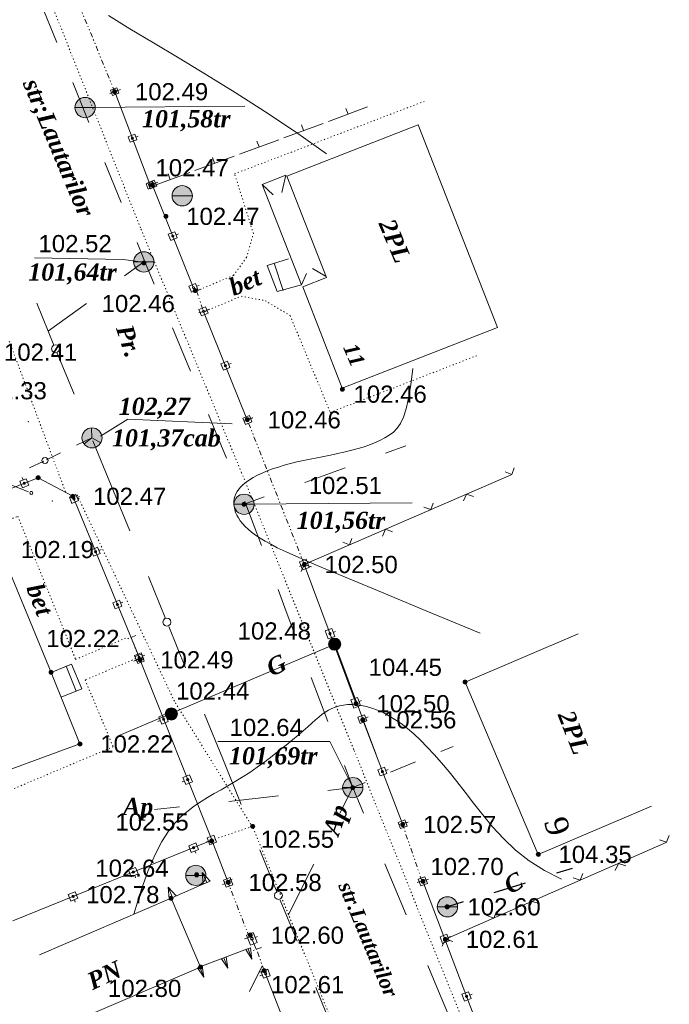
# Model space of a CAD drawing. Header units: millimetres. Extents: x 9396 to 25236, y 15106 to 31102.
# Tile 146 of 256: x 11893 to 11958, y 15915 to 16012. Entities that reach past the tile are written whole.
import ezdxf
from ezdxf.enums import TextEntityAlignment as Align

# ---------------------------------------------------------------- set-up
doc = ezdxf.new("R2010")
doc.units = ezdxf.units.MM
for name, pattern in [('DIVIDE', [1.25, 0.5, -0.25, 0, -0.25, 0, -0.25]), ('DOT', [0.25, 0, -0.25]), ('HIDDEN', [0.375, 0.25, -0.125])]:
    doc.linetypes.add(name, pattern=pattern)
for name, color, linetype, lineweight, true_color in [('1001010', 7, 'Continuous', 9, 0x000000), ('10010110', 7, 'Continuous', 20, 0xa25100), ('10010230', 7, 'Continuous', 20, 0x000000), ('1060000', 7, 'Continuous', 9, 0x000000), ('1070000', 7, 'DOT', 9, 0x000000), ('21100200', 7, 'HIDDEN', 0, 0x800080), ('3000105', 7, 'DIVIDE', 9, 0x000000), ('3000130', 7, 'Continuous', 9, 0x000000), ('3000220', 7, 'Continuous', 9, 0x000000), ('3000260', 7, 'Continuous', 9, 0x000000), ('5010210', 7, 'Continuous', 20, 0x008000), ('5010320', 7, 'Continuous', 20, 0x800000), ('5010420', 7, 'Continuous', 9, 0x000000), ('8010110', 7, 'Continuous', 20, 0x0080ff), ('8010200', 7, 'Continuous', 9, 0x000000), ('9010110', 7, 'Continuous', 9, 0x000000), ('9010120', 7, 'Continuous', 20, 0x000000), ('9010200', 7, 'Continuous', 9, 0x000000)]:
    doc.layers.add(name, color=color, linetype=linetype, lineweight=lineweight, true_color=true_color)
doc.styles.add('1', font='timesbi.ttf', dxfattribs={"height": 0.00127})
doc.styles.add('10', font='timesbi.ttf', dxfattribs={"height": 0.001481})
doc.styles.add('11', font='times.ttf', dxfattribs={"height": 0.001693})
doc.styles.add('12', font='timesbi.ttf', dxfattribs={"height": 0.001693})
doc.styles.add('13', font='timesbi.ttf', dxfattribs={"height": 0.001693})
doc.styles.add('2', font='timesbi.ttf', dxfattribs={"height": 0.001693})
doc.styles.add('3', font='timesbi.ttf', dxfattribs={"height": 0.001693})
doc.styles.add('9', font='timesbi.ttf', dxfattribs={"height": 0.001693})
doc.styles.add('F2', font='arial.ttf', dxfattribs={"height": 0.001693})

# ---------------------------------------------------------------- blocks, each defined once
blk = doc.blocks.new('SYMBOL5010420')
at = {"true_color": 0xffffff}
h = blk.add_hatch(color=7, dxfattribs=at)
edge = h.paths.add_edge_path()
edge.add_arc((0, 0), 0.5, 0, 360)
at = {"color": 18, "linetype": 'Continuous', "lineweight": 9, "true_color": 0x000000, "flags": 128}
blk.add_lwpolyline([(-0.5, 0), (0.5, 0)], dxfattribs=at)
at = {"color": 18, "linetype": 'Continuous', "lineweight": 9, "true_color": 0x000000}
blk.add_circle((0, 0), 0.5, dxfattribs=at)
blk = doc.blocks.new('SYMBOL21100200')
at = {"true_color": 0x800080}
h = blk.add_hatch(color=216, dxfattribs=at)
edge = h.paths.add_edge_path()
edge.add_arc((0, 0), 0.1, 0, 360)
at = {"color": 216, "linetype": 'Continuous', "lineweight": 0, "true_color": 0x800080}
blk.add_circle((0, 0), 0.1, dxfattribs=at)
blk = doc.blocks.new('SYMBOL8010200')
at = {"true_color": 0x000000}
h = blk.add_hatch(color=18, dxfattribs=at)
edge = h.paths.add_edge_path()
edge.add_arc((0, 0), 0.3, 0, 360)
at = {"color": 18, "linetype": 'Continuous', "lineweight": 0, "true_color": 0x000000}
blk.add_circle((0, 0), 0.3, dxfattribs=at)
blk = doc.blocks.new('SYMBOL9010200')
at = {"true_color": 0xffffff}
h = blk.add_hatch(color=7, dxfattribs=at)
edge = h.paths.add_edge_path()
edge.add_arc((0.01, 0), 0.495, 0, 360)
at = {"color": 18, "linetype": 'Continuous', "lineweight": 0, "true_color": 0x000000, "flags": 128}
for points in [[(0.0025, 0.007), (-0.007, 0.495)], [(0.0025, 0.0025), (-0.3845, -0.3005)], [(0.005, 0), (0.44, -0.238)]]:
    blk.add_lwpolyline(points, dxfattribs=at)
at = {"color": 18, "linetype": 'Continuous', "lineweight": 0, "true_color": 0x000000}
blk.add_circle((0.01, 0), 0.495, dxfattribs=at)

msp = doc.modelspace()

# ---------------------------------------------------------------- linework, layer by layer
at = {"layer": '1001010', "color": 253}
for p, q in [((11940.578, 15981.637, 166.986), (11932.768, 16001.639, 166.986)), ((11955.783, 15934.406, 205.566), (11944.608, 15929.66, 205.566)), ((11898.29, 15912.968, 203.43), (11911.276, 15918.545, 203.43))]:
    msp.add_line(p, q, dxfattribs=at)
for points in [[(11932.768, 16001.639, 166.986), (11919.801, 15996.575, 166.986), (11923.706, 15986.575, 166.986), (11921.355, 15985.657, 166.986), (11925.26, 15975.656, 166.986), (11940.578, 15981.637, 166.986)], [(11891.518, 15959.728, 177.279), (11896.519, 15947.619, 177.279), (11899.373, 15940.557, 177.279), (11880.523, 15933.668, 177.279), (11872.62, 15952.477, 204.657)], [(11944.608, 15929.66, 205.566), (11937.388, 15946.661, 89.379), (11948.563, 15951.407, 89.379)], [(11911.276, 15918.545, 203.43), (11908.361, 15925.332, 203.43), (11895.376, 15919.754, 203.43)]]:
    msp.add_polyline3d(points, dxfattribs=at)
at = {"layer": '10010110'}
for points in [[(11923.7, 15998.758, 171.178), (11920.64, 16000.923, 171.402), (11917.626, 16002.944, 171.868), (11914.688, 16004.826, 172.421), (11911.857, 16006.576, 172.904), (11909.161, 16008.202, 173.159), (11906.631, 16009.71, 173.031), (11904.298, 16011.107, 172.363), (11902.19, 16012.4, 170.999)], [(11932.235, 15977.59, 166.872), (11932.035, 15975.966, 170.08), (11931.815, 15974.654, 172.253), (11931.572, 15973.612, 173.562), (11931.303, 15972.799, 174.181), (11931.005, 15972.174, 174.281), (11930.675, 15971.696, 174.034), (11930.308, 15971.324, 173.611), (11929.902, 15971.017, 173.186), (11929.455, 15970.741, 172.903), (11928.968, 15970.487, 172.806), (11928.446, 15970.254, 172.911), (11927.893, 15970.039, 173.236), (11927.311, 15969.842, 173.797), (11926.705, 15969.661, 174.612), (11926.079, 15969.494, 175.697), (11925.435, 15969.339, 177.068), (11924.778, 15969.194, 178.73), (11924.112, 15969.057, 180.632), (11923.441, 15968.925, 182.707), (11922.77, 15968.794, 184.892), (11922.101, 15968.661, 187.121), (11921.44, 15968.524, 189.33), (11920.791, 15968.379, 191.454), (11920.157, 15968.223, 193.427), (11919.544, 15968.054, 195.197), (11918.954, 15967.873, 196.759), (11918.39, 15967.681, 198.122), (11917.858, 15967.48, 199.293), (11917.359, 15967.271, 200.28), (11916.898, 15967.055, 201.09), (11916.478, 15966.835, 201.732), (11916.103, 15966.612, 202.212), (11915.774, 15966.388, 202.54), (11915.491, 15966.16, 202.724), (11915.251, 15965.931, 202.774), (11915.052, 15965.698, 202.701), (11914.89, 15965.461, 202.515), (11914.765, 15965.22, 202.224), (11914.672, 15964.975, 201.84), (11914.609, 15964.724, 201.372), (11914.575, 15964.467, 200.832), (11914.57, 15964.205, 200.241), (11914.595, 15963.939, 199.623), (11914.65, 15963.669, 199), (11914.737, 15963.396, 198.397), (11914.855, 15963.121, 197.837), (11915.007, 15962.844, 197.343), (11915.193, 15962.567, 196.939), (11915.413, 15962.29, 196.644), (11915.672, 15962.011, 196.474), (11915.972, 15961.73, 196.437), (11916.316, 15961.445, 196.544), (11916.709, 15961.156, 196.806), (11917.153, 15960.861, 197.233), (11917.652, 15960.559, 197.837), (11918.208, 15960.248, 198.626), (11918.853, 15959.917, 199.584), (11919.724, 15959.507, 200.578), (11920.985, 15958.948, 201.448), (11922.8, 15958.17, 202.031), (11925.334, 15957.103, 202.168), (11928.751, 15955.677, 201.698), (11933.216, 15953.823, 200.459), (11938.893, 15951.471, 198.291)], [(11946.916, 15927.23, 188.171), (11945.224, 15928.07, 189.939), (11943.718, 15929.033, 190.122), (11942.377, 15930.091, 189.062), (11941.18, 15931.215, 187.098), (11940.103, 15932.378, 184.57), (11939.126, 15933.55, 181.817), (11938.227, 15934.703, 179.18), (11937.385, 15935.808, 177), (11936.58, 15936.843, 175.544), (11935.808, 15937.803, 174.802), (11935.064, 15938.69, 174.689), (11934.348, 15939.505, 175.124), (11933.655, 15940.251, 176.024), (11932.984, 15940.928, 177.305), (11932.331, 15941.538, 178.885), (11931.695, 15942.082, 180.68), (11931.072, 15942.563, 182.607), (11930.464, 15942.982, 184.575), (11929.871, 15943.342, 186.488), (11929.294, 15943.647, 188.256), (11928.735, 15943.898, 189.784), (11928.194, 15944.099, 190.979), (11927.672, 15944.251, 191.748), (11927.171, 15944.358, 191.998), (11926.691, 15944.423, 191.66), (11926.231, 15944.447, 190.759), (11925.793, 15944.433, 189.348), (11925.375, 15944.383, 187.476), (11924.977, 15944.3, 185.194), (11924.598, 15944.186, 182.553), (11924.239, 15944.043, 179.602), (11923.899, 15943.874, 176.393), (11923.576, 15943.681, 172.965), (11923.26, 15943.46, 169.315), (11922.941, 15943.21, 165.427), (11922.608, 15942.928, 161.286), (11922.249, 15942.612, 156.878), (11921.854, 15942.258, 152.187), (11921.412, 15941.864, 147.198), (11920.911, 15941.428, 141.897), (11920.345, 15940.948, 136.296), (11919.721, 15940.434, 130.518), (11919.05, 15939.898, 124.712), (11918.344, 15939.351, 119.028), (11917.613, 15938.803, 113.616), (11916.87, 15938.267, 108.625), (11916.126, 15937.753, 104.207), (11915.392, 15937.274, 100.509), (11914.676, 15936.835, 97.655), (11913.98, 15936.43, 95.654), (11913.299, 15936.044, 94.489), (11912.632, 15935.664, 94.143), (11911.975, 15935.279, 94.598), (11911.327, 15934.875, 95.836), (11910.683, 15934.439, 97.84), (11910.043, 15933.959, 100.593), (11909.402, 15933.415, 104.155), (11908.759, 15932.763, 108.905), (11908.111, 15931.953, 115.298), (11907.455, 15930.934, 123.792), (11906.788, 15929.656, 134.841), (11906.109, 15928.068, 148.903), (11905.414, 15926.119, 166.433), (11904.702, 15923.76, 187.889)]]:
    msp.add_polyline3d(points, dxfattribs=at)
at = {"layer": '10010230', "color": 253}
for p, q in [((11911.881, 15926.887, 152.644), (11911.441, 15927.887, 152.644)), ((11908.521, 15925.407, 152.644), (11908.081, 15926.417, 152.644)), ((11911.881, 15926.882, 152.644), (11908.437, 15925.371, 152.644)), ((11911.209, 15918.568, 153.884), (11915.912, 15920.332, 151.403)), ((11915.961, 15920.347, 152.644), (11916.351, 15919.317, 152.644)), ((11913.581, 15919.457, 152.644), (11913.961, 15918.427, 152.644)), ((11911.211, 15918.567, 152.644), (11911.591, 15917.537, 152.644))]:
    msp.add_line(p, q, dxfattribs=at)
for points in [[(11912.221, 15927.027, 152.644), (11911.441, 15927.887, 152.644), (11911.541, 15926.737, 152.644)], [(11908.861, 15925.557, 152.644), (11908.081, 15926.417, 152.644), (11908.191, 15925.257, 152.644)], [(11915.731, 15920.267, 152.644), (11916.351, 15919.317, 152.644), (11916.201, 15920.437, 152.644)], [(11913.341, 15919.367, 152.644), (11913.961, 15918.427, 152.644), (11913.811, 15919.547, 152.644)], [(11910.971, 15918.477, 152.644), (11911.591, 15917.537, 152.644), (11911.441, 15918.657, 152.644)]]:
    msp.add_polyline3d(points, dxfattribs=at)
for points in [[(11912.221, 15927.027, 152.644), (11911.441, 15927.887, 152.644), (11911.541, 15926.737, 152.644), (11912.221, 15927.027, 152.644)], [(11908.861, 15925.557, 152.644), (11908.081, 15926.417, 152.644), (11908.191, 15925.257, 152.644), (11908.861, 15925.557, 152.644)], [(11915.731, 15920.267, 152.644), (11916.351, 15919.317, 152.644), (11916.201, 15920.437, 152.644), (11915.731, 15920.267, 152.644)], [(11913.341, 15919.367, 152.644), (11913.961, 15918.427, 152.644), (11913.811, 15919.547, 152.644), (11913.341, 15919.367, 152.644)], [(11910.971, 15918.477, 152.644), (11911.591, 15917.537, 152.644), (11911.441, 15918.657, 152.644), (11910.971, 15918.477, 152.644)]]:
    msp.add_polyline3d(points, close=True, dxfattribs=at)
at = {"layer": '1060000', "color": 253}
for p, q in [((11899.877, 16003.329, 204.986), (11915.63, 16003.485, 169.011)), ((11919.681, 15996.666, 152.718), (11919.291, 15994.966, 152.718)), ((11917.344, 15995.748, 152.718), (11918.443, 15994.719, 152.718)), ((11919.446, 15985.281, 129.926), (11918.553, 15987.981, 81.483)), ((11923.598, 15986.687, 152.718), (11922.329, 15987.463, 152.718)), ((11921.225, 15985.859, 152.718), (11921.735, 15986.959, 152.718)), ((11915.57, 15964.196, 205.022), (11932.163, 15964.336, 185.634)), ((11898.99, 15945.77, 161.025), (11898.009, 15948.221, 177.279))]:
    msp.add_line(p, q, dxfattribs=at)
for points in [[(11921.225, 15985.859, 146.639), (11917.344, 15995.748, 158.797), (11919.681, 15996.666, 158.797)], [(11905.812, 15988.039, 141.827), (11903.62, 15988.356, 169.092), (11894.886, 15988.512, 140.924)], [(11921.225, 15985.859, 81.483), (11918.852, 15985.201, 81.483), (11917.84, 15987.759, 81.483), (11919.958, 15988.419, 81.483)], [(11901.387, 15970.929, 199.607), (11904.088, 15972.603, 205.022), (11914.382, 15972.135, 202.482)], [(11897.508, 15945.171, 171.592), (11899.539, 15945.992, 157.11), (11898.55, 15948.44, 177.279), (11896.519, 15947.619, 177.279)], [(11926.3, 15936.246, 89.379), (11924.053, 15940.785, 137.838), (11912.979, 15940.785, 128.836)]]:
    msp.add_polyline3d(points, dxfattribs=at)
at = {"layer": '1070000', "color": 253}
msp.add_line((11897.94, 15965.418, 173.296), (11891.299, 15983.209, 110.802), dxfattribs=at)
for points in [[(11945.421, 15892.746, 113.955), (11926.392, 15940.005, 133.54), (11915.318, 15967.3, 203.288), (11905.336, 15991.475, 180.409), (11885.372, 16041.698, 100.841)], [(11910.873, 15985.252, 158.797), (11914.535, 15986.77, 158.797), (11915.808, 15988.542, 158.797), (11916.489, 15990.914, 158.797), (11914.635, 15996.792, 158.797), (11933.534, 16004.01, 158.797)], [(11911.734, 15983.227, 158.797), (11915.294, 15984.724, 158.797), (11917.665, 15984.278, 158.797), (11920.119, 15982.811, 158.797), (11924.086, 15973.261, 158.797), (11938.664, 15978.904, 158.797)], [(11916.416, 15932.341, 102.849), (11908.689, 15944.771, 45.264), (11899, 15965.295, 45.264)], [(11878.157, 15960.089, 165.912), (11879.001, 15957.533, 171.525), (11893.239, 15963.009, 171.525), (11898.941, 15948.895, 171.525), (11904.088, 15951.079, 171.525)], [(11905.203, 15949.111, 170.573), (11899.877, 15946.868, 156.153), (11902.653, 15940.279, 131.017), (11888.631, 15934.371, 159.804)], [(11942.844, 15902.041, 45.264), (11930.886, 15896.844, 45.264), (11916.415, 15932.425, 45.264), (11912.361, 15931.07, 45.264)]]:
    msp.add_polyline3d(points, dxfattribs=at)
at = {"layer": '3000105', "color": 253}
for p, q in [((11902.796, 16004.897, 166.781), (11899.386, 16013.204, 166.781)), ((11902.333, 16004.708, 166.781), (11903.351, 16005.125, 166.781)), ((11911.346, 15985.413, 166.781), (11910.305, 15985.057, 166.781)), ((11910.873, 15985.252, 161.676), (11911.565, 15983.229, 171.886)), ((11911.092, 15983.067, 166.781), (11912.133, 15983.423, 166.781)), ((11916.355, 15972.715, 186.793), (11915.332, 15972.312, 186.793)), ((11921.512, 15958.255, 186.793), (11915.89, 15972.532, 186.793)), ((11921.047, 15958.071, 186.793), (11922.071, 15958.474, 186.793)), ((11904.87, 15951.256, 74.057), (11903.849, 15950.847, 74.057)), ((11905.246, 15948.97, 74.057), (11904.406, 15951.07, 74.057)), ((11904.782, 15948.785, 74.057), (11905.803, 15949.193, 74.057)), ((11931.67, 15932.84, 133.828), (11930.63, 15932.483, 133.828)), ((11933.129, 15927.05, 133.828), (11931.197, 15932.677, 133.828)), ((11914.382, 15927.23, 103.006), (11913.357, 15926.831, 103.006)), ((11916.079, 15921.506, 110.573), (11913.916, 15927.049, 95.439)), ((11932.656, 15926.888, 133.828), (11933.696, 15927.245, 133.828)), ((11915.613, 15921.325, 103.006), (11916.638, 15921.725, 103.006)), ((11917.279, 15920.464, 106.714), (11916.243, 15920.096, 106.714)), ((11917.555, 15918.196, 106.714), (11916.808, 15920.297, 106.714)), ((11917.084, 15918.029, 106.714), (11918.12, 15918.397, 106.714))]:
    msp.add_line(p, q, dxfattribs=at)
at = {"layer": '3000130', "color": 253}
for p, q in [((11902.796, 16004.897, 95.771), (11906.273, 15995.79, 171.886)), ((11903.361, 16005.107, 133.828), (11903.121, 16005.027, 133.828)), ((11905.111, 16000.517, 133.828), (11904.881, 16000.427, 133.828)), ((11907.061, 15995.957, 171.886), (11906.831, 15995.867, 171.886)), ((11906.504, 15995.735, 171.886), (11910.552, 15985.617, 171.886)), ((11906.881, 15995.897, 133.828), (11906.641, 15995.807, 133.828)), ((11909.091, 15990.877, 171.886), (11908.861, 15990.787, 171.886)), ((11911.131, 15985.787, 171.886), (11910.901, 15985.697, 171.886)), ((11912.121, 15983.457, 171.886), (11911.891, 15983.357, 171.886)), ((11911.565, 15983.229, 192.369), (11915.89, 15972.532, 151.403)), ((11914.291, 15978.097, 171.886), (11914.051, 15978.007, 171.886)), ((11916.451, 15972.737, 171.886), (11916.221, 15972.637, 171.886)), ((11893.651, 15966.837, 165.912), (11893.751, 15966.597, 165.912)), ((11899.321, 15964.957, 165.912), (11899.091, 15964.857, 165.912)), ((11901.471, 15959.747, 165.912), (11901.241, 15959.647, 165.912)), ((11921.512, 15958.255, 204.994), (11926.627, 15944.526, 205.002)), ((11922.071, 15958.467, 204.998), (11921.841, 15958.377, 204.998)), ((11903.611, 15954.537, 165.912), (11903.381, 15954.447, 165.912)), ((11924.611, 15951.647, 204.998), (11924.381, 15951.557, 204.998)), ((11905.761, 15949.327, 165.912), (11905.531, 15949.237, 165.912)), ((11904.701, 15948.727, 96.846), (11904.931, 15948.827, 96.846)), ((11912.385, 15931.082, 96.846), (11905.246, 15948.97, 96.846)), ((11927.151, 15944.827, 204.998), (11926.921, 15944.737, 204.998)), ((11907.071, 15942.777, 96.846), (11907.301, 15942.867, 96.846)), ((11927.25, 15943.007, 102.906), (11931.197, 15932.677, 133.828)), ((11927.811, 15943.217, 118.367), (11927.581, 15943.137, 118.367)), ((11929.791, 15938.037, 118.367), (11929.561, 15937.947, 118.367)), ((11909.451, 15936.817, 96.846), (11909.681, 15936.907, 96.846)), ((11931.771, 15932.847, 118.367), (11931.541, 15932.757, 118.367)), ((11911.831, 15930.857, 96.846), (11912.061, 15930.957, 96.846)), ((11910.811, 15929.767, 151.403), (11910.711, 15929.997, 151.403)), ((11904.861, 15927.357, 151.403), (11904.771, 15927.587, 151.403)), ((11933.224, 15927.006, 177.563), (11946.146, 15892.953, 87.166)), ((11933.781, 15927.217, 132.365), (11933.551, 15927.127, 132.365)), ((11913.441, 15926.677, 151.403), (11913.671, 15926.767, 151.403)), ((11898.911, 15924.957, 151.403), (11898.821, 15925.187, 151.403)), ((11916.349, 15921.337, 207.878), (11916.755, 15920.324, 95.439)), ((11916.911, 15921.557, 151.659), (11916.671, 15921.467, 151.659)), ((11935.941, 15921.547, 132.365), (11935.701, 15921.457, 132.365)), ((11917.141, 15917.677, 95.439), (11917.371, 15917.767, 95.439)), ((11938.091, 15915.867, 132.365), (11937.861, 15915.777, 132.365))]:
    msp.add_line(p, q, dxfattribs=at)
for points in [[(11902.371, 16005.037, 133.828), (11902.571, 16004.507, 133.828), (11903.221, 16004.757, 133.828), (11903.021, 16005.287, 133.828), (11902.371, 16005.037, 133.828)], [(11902.791, 16004.807, 133.828), (11902.841, 16004.817, 133.828), (11902.871, 16004.857, 133.828), (11902.891, 16004.897, 133.828), (11902.871, 16004.947, 133.828), (11902.841, 16004.977, 133.828), (11902.791, 16004.987, 133.828), (11902.751, 16004.977, 133.828), (11902.721, 16004.947, 133.828), (11902.701, 16004.897, 133.828), (11902.721, 16004.857, 133.828), (11902.751, 16004.817, 133.828), (11902.791, 16004.807, 133.828)], [(11904.121, 16000.447, 133.828), (11904.321, 15999.917, 133.828), (11904.981, 16000.157, 133.828), (11904.771, 16000.697, 133.828), (11904.121, 16000.447, 133.828)], [(11904.551, 16000.217, 133.828), (11904.591, 16000.227, 133.828), (11904.631, 16000.257, 133.828), (11904.641, 16000.307, 133.828), (11904.631, 16000.347, 133.828), (11904.591, 16000.387, 133.828), (11904.551, 16000.397, 133.828), (11904.501, 16000.387, 133.828), (11904.471, 16000.347, 133.828), (11904.461, 16000.307, 133.828), (11904.471, 16000.257, 133.828), (11904.501, 16000.227, 133.828), (11904.551, 16000.217, 133.828)], [(11905.891, 15995.817, 133.828), (11906.091, 15995.287, 133.828), (11906.741, 15995.537, 133.828), (11906.541, 15996.067, 133.828), (11905.891, 15995.817, 133.828)], [(11906.061, 15995.897, 171.886), (11906.301, 15995.307, 171.886), (11906.951, 15995.567, 171.886), (11906.711, 15996.157, 171.886), (11906.061, 15995.897, 171.886)], [(11906.311, 15995.587, 133.828), (11906.361, 15995.597, 133.828), (11906.391, 15995.637, 133.828), (11906.411, 15995.677, 133.828), (11906.391, 15995.727, 133.828), (11906.361, 15995.757, 133.828), (11906.311, 15995.767, 133.828), (11906.271, 15995.757, 133.828), (11906.241, 15995.727, 133.828), (11906.221, 15995.677, 133.828), (11906.241, 15995.637, 133.828), (11906.271, 15995.597, 133.828), (11906.311, 15995.587, 133.828)], [(11906.501, 15995.637, 171.886), (11906.551, 15995.657, 171.886), (11906.591, 15995.687, 171.886), (11906.601, 15995.737, 171.886), (11906.591, 15995.787, 171.886), (11906.551, 15995.817, 171.886), (11906.501, 15995.827, 171.886), (11906.461, 15995.817, 171.886), (11906.421, 15995.787, 171.886), (11906.411, 15995.737, 171.886), (11906.421, 15995.687, 171.886), (11906.461, 15995.657, 171.886), (11906.501, 15995.637, 171.886)], [(11908.091, 15990.827, 171.886), (11908.331, 15990.227, 171.886), (11908.981, 15990.487, 171.886), (11908.741, 15991.087, 171.886), (11908.091, 15990.827, 171.886)], [(11908.531, 15990.557, 171.886), (11908.581, 15990.577, 171.886), (11908.621, 15990.607, 171.886), (11908.631, 15990.657, 171.886), (11908.621, 15990.707, 171.886), (11908.581, 15990.737, 171.886), (11908.531, 15990.757, 171.886), (11908.491, 15990.737, 171.886), (11908.451, 15990.707, 171.886), (11908.441, 15990.657, 171.886), (11908.451, 15990.607, 171.886), (11908.491, 15990.577, 171.886), (11908.531, 15990.557, 171.886)], [(11910.131, 15985.727, 171.886), (11910.371, 15985.137, 171.886), (11911.021, 15985.397, 171.886), (11910.781, 15985.987, 171.886), (11910.131, 15985.727, 171.886)], [(11910.571, 15985.467, 171.886), (11910.621, 15985.477, 171.886), (11910.661, 15985.517, 171.886), (11910.671, 15985.567, 171.886), (11910.661, 15985.607, 171.886), (11910.621, 15985.647, 171.886), (11910.571, 15985.657, 171.886), (11910.531, 15985.647, 171.886), (11910.491, 15985.607, 171.886), (11910.481, 15985.567, 171.886), (11910.491, 15985.517, 171.886), (11910.531, 15985.477, 171.886), (11910.571, 15985.467, 171.886)], [(11911.111, 15983.407, 171.886), (11911.371, 15982.787, 171.886), (11912.011, 15983.047, 171.886), (11911.761, 15983.677, 171.886), (11911.111, 15983.407, 171.886)], [(11911.561, 15983.127, 171.886), (11911.611, 15983.147, 171.886), (11911.651, 15983.177, 171.886), (11911.661, 15983.227, 171.886), (11911.651, 15983.277, 171.886), (11911.611, 15983.317, 171.886), (11911.561, 15983.327, 171.886), (11911.521, 15983.317, 171.886), (11911.481, 15983.277, 171.886), (11911.471, 15983.227, 171.886), (11911.481, 15983.177, 171.886), (11911.521, 15983.147, 171.886), (11911.561, 15983.127, 171.886)], [(11913.281, 15978.057, 171.886), (11913.531, 15977.427, 171.886), (11914.181, 15977.687, 171.886), (11913.931, 15978.317, 171.886), (11913.281, 15978.057, 171.886)], [(11913.731, 15977.777, 171.886), (11913.781, 15977.787, 171.886), (11913.811, 15977.827, 171.886), (11913.831, 15977.877, 171.886), (11913.811, 15977.917, 171.886), (11913.781, 15977.957, 171.886), (11913.731, 15977.967, 171.886), (11913.681, 15977.957, 171.886), (11913.641, 15977.917, 171.886), (11913.631, 15977.877, 171.886), (11913.641, 15977.827, 171.886), (11913.681, 15977.787, 171.886), (11913.731, 15977.777, 171.886)], [(11915.451, 15972.687, 171.886), (11915.701, 15972.067, 171.886), (11916.351, 15972.327, 171.886), (11916.101, 15972.957, 171.886), (11915.451, 15972.687, 171.886)], [(11915.901, 15972.407, 171.886), (11915.951, 15972.427, 171.886), (11915.981, 15972.457, 171.886), (11916.001, 15972.507, 171.886), (11915.981, 15972.557, 171.886), (11915.951, 15972.597, 171.886), (11915.901, 15972.607, 171.886), (11915.851, 15972.597, 171.886), (11915.811, 15972.557, 171.886), (11915.801, 15972.507, 171.886), (11915.811, 15972.457, 171.886), (11915.851, 15972.427, 171.886), (11915.901, 15972.407, 171.886)], [(11893.701, 15965.827, 165.912), (11894.311, 15966.067, 165.912), (11894.051, 15966.717, 165.912), (11893.441, 15966.477, 165.912), (11893.701, 15965.827, 165.912)], [(11893.871, 15966.177, 165.912), (11893.921, 15966.187, 165.912), (11893.961, 15966.227, 165.912), (11893.971, 15966.277, 165.912), (11893.961, 15966.327, 165.912), (11893.921, 15966.357, 165.912), (11893.871, 15966.367, 165.912), (11893.831, 15966.357, 165.912), (11893.791, 15966.327, 165.912), (11893.781, 15966.277, 165.912), (11893.791, 15966.227, 165.912), (11893.831, 15966.187, 165.912), (11893.871, 15966.177, 165.912)], [(11898.321, 15964.897, 165.912), (11898.571, 15964.287, 165.912), (11899.221, 15964.557, 165.912), (11898.971, 15965.157, 165.912), (11898.321, 15964.897, 165.912)], [(11898.771, 15964.627, 165.912), (11898.821, 15964.637, 165.912), (11898.851, 15964.677, 165.912), (11898.871, 15964.727, 165.912), (11898.851, 15964.777, 165.912), (11898.821, 15964.807, 165.912), (11898.771, 15964.817, 165.912), (11898.721, 15964.807, 165.912), (11898.691, 15964.777, 165.912), (11898.671, 15964.727, 165.912), (11898.691, 15964.677, 165.912), (11898.721, 15964.637, 165.912), (11898.771, 15964.627, 165.912)], [(11900.471, 15959.687, 165.912), (11900.721, 15959.077, 165.912), (11901.361, 15959.347, 165.912), (11901.111, 15959.957, 165.912), (11900.471, 15959.687, 165.912)], [(11900.911, 15959.417, 165.912), (11900.961, 15959.437, 165.912), (11901.001, 15959.467, 165.912), (11901.011, 15959.517, 165.912), (11901.001, 15959.567, 165.912), (11900.961, 15959.607, 165.912), (11900.911, 15959.617, 165.912), (11900.871, 15959.607, 165.912), (11900.831, 15959.567, 165.912), (11900.821, 15959.517, 165.912), (11900.831, 15959.467, 165.912), (11900.871, 15959.437, 165.912), (11900.911, 15959.417, 165.912)], [(11921.041, 15958.527, 204.998), (11921.331, 15957.737, 204.998), (11921.991, 15957.977, 204.998), (11921.691, 15958.777, 204.998), (11921.041, 15958.527, 204.998)], [(11921.511, 15958.147, 204.998), (11921.571, 15958.157, 204.998), (11921.611, 15958.197, 204.998), (11921.621, 15958.257, 204.998), (11921.611, 15958.307, 204.998), (11921.571, 15958.347, 204.998), (11921.511, 15958.367, 204.998), (11921.461, 15958.347, 204.998), (11921.421, 15958.307, 204.998), (11921.401, 15958.257, 204.998), (11921.421, 15958.197, 204.998), (11921.461, 15958.157, 204.998), (11921.511, 15958.147, 204.998)], [(11902.611, 15954.487, 165.912), (11902.861, 15953.877, 165.912), (11903.511, 15954.147, 165.912), (11903.261, 15954.747, 165.912), (11902.611, 15954.487, 165.912)], [(11903.061, 15954.217, 165.912), (11903.111, 15954.227, 165.912), (11903.141, 15954.267, 165.912), (11903.161, 15954.317, 165.912), (11903.141, 15954.357, 165.912), (11903.111, 15954.397, 165.912), (11903.061, 15954.407, 165.912), (11903.011, 15954.397, 165.912), (11902.981, 15954.357, 165.912), (11902.961, 15954.317, 165.912), (11902.981, 15954.267, 165.912), (11903.011, 15954.227, 165.912), (11903.061, 15954.217, 165.912)], [(11923.581, 15951.717, 204.998), (11923.871, 15950.917, 204.998), (11924.531, 15951.157, 204.998), (11924.231, 15951.957, 204.998), (11923.581, 15951.717, 204.998)], [(11924.051, 15951.327, 204.998), (11924.111, 15951.337, 204.998), (11924.151, 15951.377, 204.998), (11924.161, 15951.437, 204.998), (11924.151, 15951.497, 204.998), (11924.111, 15951.537, 204.998), (11924.051, 15951.547, 204.998), (11924.001, 15951.537, 204.998), (11923.961, 15951.497, 204.998), (11923.941, 15951.437, 204.998), (11923.961, 15951.377, 204.998), (11924.001, 15951.337, 204.998), (11924.051, 15951.327, 204.998)], [(11904.761, 15949.267, 165.912), (11905.011, 15948.667, 165.912), (11905.661, 15948.927, 165.912), (11905.411, 15949.537, 165.912), (11904.761, 15949.267, 165.912)], [(11905.721, 15948.737, 96.846), (11905.441, 15949.427, 96.846), (11904.791, 15949.167, 96.846), (11905.071, 15948.477, 96.846), (11905.721, 15948.737, 96.846)], [(11905.211, 15949.007, 165.912), (11905.261, 15949.017, 165.912), (11905.291, 15949.057, 165.912), (11905.301, 15949.097, 165.912), (11905.291, 15949.147, 165.912), (11905.261, 15949.187, 165.912), (11905.211, 15949.197, 165.912), (11905.161, 15949.187, 165.912), (11905.121, 15949.147, 165.912), (11905.111, 15949.097, 165.912), (11905.121, 15949.057, 165.912), (11905.161, 15949.017, 165.912), (11905.211, 15949.007, 165.912)], [(11905.251, 15948.847, 96.846), (11905.301, 15948.867, 96.846), (11905.341, 15948.897, 96.846), (11905.361, 15948.957, 96.846), (11905.341, 15949.007, 96.846), (11905.301, 15949.037, 96.846), (11905.251, 15949.057, 96.846), (11905.201, 15949.037, 96.846), (11905.161, 15949.007, 96.846), (11905.151, 15948.957, 96.846), (11905.161, 15948.897, 96.846), (11905.201, 15948.867, 96.846), (11905.251, 15948.847, 96.846)], [(11926.121, 15944.897, 204.998), (11926.411, 15944.097, 204.998), (11927.071, 15944.347, 204.998), (11926.771, 15945.137, 204.998), (11926.121, 15944.897, 204.998)], [(11926.591, 15944.507, 204.998), (11926.651, 15944.517, 204.998), (11926.691, 15944.567, 204.998), (11926.701, 15944.617, 204.998), (11926.691, 15944.677, 204.998), (11926.651, 15944.717, 204.998), (11926.591, 15944.727, 204.998), (11926.541, 15944.717, 204.998), (11926.501, 15944.677, 204.998), (11926.481, 15944.617, 204.998), (11926.501, 15944.567, 204.998), (11926.541, 15944.517, 204.998), (11926.591, 15944.507, 204.998)], [(11908.091, 15942.777, 96.846), (11907.821, 15943.477, 96.846), (11907.171, 15943.217, 96.846), (11907.441, 15942.517, 96.846), (11908.091, 15942.777, 96.846)], [(11907.631, 15942.897, 96.846), (11907.681, 15942.907, 96.846), (11907.721, 15942.947, 96.846), (11907.731, 15942.997, 96.846), (11907.721, 15943.047, 96.846), (11907.681, 15943.087, 96.846), (11907.631, 15943.097, 96.846), (11907.581, 15943.087, 96.846), (11907.541, 15943.047, 96.846), (11907.531, 15942.997, 96.846), (11907.541, 15942.947, 96.846), (11907.581, 15942.907, 96.846), (11907.631, 15942.897, 96.846)], [(11926.811, 15943.187, 118.367), (11927.041, 15942.577, 118.367), (11927.691, 15942.827, 118.367), (11927.461, 15943.437, 118.367), (11926.811, 15943.187, 118.367)], [(11927.251, 15942.907, 118.367), (11927.301, 15942.927, 118.367), (11927.331, 15942.957, 118.367), (11927.351, 15943.007, 118.367), (11927.331, 15943.057, 118.367), (11927.301, 15943.087, 118.367), (11927.251, 15943.107, 118.367), (11927.201, 15943.087, 118.367), (11927.171, 15943.057, 118.367), (11927.151, 15943.007, 118.367), (11927.171, 15942.957, 118.367), (11927.201, 15942.927, 118.367), (11927.251, 15942.907, 118.367)], [(11928.791, 15938.007, 118.367), (11929.021, 15937.397, 118.367), (11929.671, 15937.647, 118.367), (11929.441, 15938.257, 118.367), (11928.791, 15938.007, 118.367)], [(11929.231, 15937.727, 118.367), (11929.281, 15937.747, 118.367), (11929.311, 15937.777, 118.367), (11929.331, 15937.827, 118.367), (11929.311, 15937.877, 118.367), (11929.281, 15937.907, 118.367), (11929.231, 15937.927, 118.367), (11929.181, 15937.907, 118.367), (11929.151, 15937.877, 118.367), (11929.131, 15937.827, 118.367), (11929.151, 15937.777, 118.367), (11929.181, 15937.747, 118.367), (11929.231, 15937.727, 118.367)], [(11910.471, 15936.817, 96.846), (11910.191, 15937.517, 96.846), (11909.541, 15937.257, 96.846), (11909.821, 15936.557, 96.846), (11910.471, 15936.817, 96.846)], [(11910.011, 15936.937, 96.846), (11910.061, 15936.947, 96.846), (11910.101, 15936.987, 96.846), (11910.111, 15937.037, 96.846), (11910.101, 15937.087, 96.846), (11910.061, 15937.127, 96.846), (11910.011, 15937.147, 96.846), (11909.951, 15937.127, 96.846), (11909.921, 15937.087, 96.846), (11909.901, 15937.037, 96.846), (11909.921, 15936.987, 96.846), (11909.951, 15936.947, 96.846), (11910.011, 15936.937, 96.846)], [(11930.771, 15932.807, 118.367), (11931.001, 15932.207, 118.367), (11931.661, 15932.457, 118.367), (11931.431, 15933.057, 118.367), (11930.771, 15932.807, 118.367)], [(11931.211, 15932.537, 118.367), (11931.261, 15932.547, 118.367), (11931.301, 15932.587, 118.367), (11931.311, 15932.627, 118.367), (11931.301, 15932.677, 118.367), (11931.261, 15932.717, 118.367), (11931.211, 15932.727, 118.367), (11931.171, 15932.717, 118.367), (11931.131, 15932.677, 118.367), (11931.121, 15932.627, 118.367), (11931.131, 15932.587, 118.367), (11931.171, 15932.547, 118.367), (11931.211, 15932.537, 118.367)], [(11912.851, 15930.867, 96.846), (11912.571, 15931.557, 96.846), (11911.921, 15931.297, 96.846), (11912.201, 15930.607, 96.846), (11912.851, 15930.867, 96.846)], [(11912.381, 15930.977, 96.846), (11912.441, 15930.997, 96.846), (11912.471, 15931.027, 96.846), (11912.491, 15931.077, 96.846), (11912.471, 15931.137, 96.846), (11912.441, 15931.167, 96.846), (11912.381, 15931.187, 96.846), (11912.331, 15931.167, 96.846), (11912.291, 15931.137, 96.846), (11912.281, 15931.077, 96.846), (11912.291, 15931.027, 96.846), (11912.331, 15930.997, 96.846), (11912.381, 15930.977, 96.846)], [(11910.801, 15930.787, 151.403), (11910.101, 15930.507, 151.403), (11910.361, 15929.857, 151.403), (11911.061, 15930.137, 151.403), (11910.801, 15930.787, 151.403)], [(11910.581, 15930.217, 151.403), (11910.631, 15930.227, 151.403), (11910.671, 15930.267, 151.403), (11910.681, 15930.317, 151.403), (11910.671, 15930.367, 151.403), (11910.631, 15930.407, 151.403), (11910.581, 15930.427, 151.403), (11910.531, 15930.407, 151.403), (11910.491, 15930.367, 151.403), (11910.481, 15930.317, 151.403), (11910.491, 15930.267, 151.403), (11910.531, 15930.227, 151.403), (11910.581, 15930.217, 151.403)], [(11904.851, 15928.377, 151.403), (11904.161, 15928.097, 151.403), (11904.421, 15927.447, 151.403), (11905.111, 15927.737, 151.403), (11904.851, 15928.377, 151.403)], [(11904.631, 15927.817, 151.403), (11904.691, 15927.827, 151.403), (11904.721, 15927.867, 151.403), (11904.741, 15927.917, 151.403), (11904.721, 15927.967, 151.403), (11904.691, 15928.007, 151.403), (11904.631, 15928.017, 151.403), (11904.581, 15928.007, 151.403), (11904.551, 15927.967, 151.403), (11904.531, 15927.917, 151.403), (11904.551, 15927.867, 151.403), (11904.581, 15927.827, 151.403), (11904.631, 15927.817, 151.403)], [(11914.461, 15926.667, 151.403), (11914.191, 15927.367, 151.403), (11913.541, 15927.117, 151.403), (11913.811, 15926.417, 151.403), (11914.461, 15926.667, 151.403)], [(11914.001, 15926.787, 151.403), (11914.051, 15926.807, 151.403), (11914.091, 15926.847, 151.403), (11914.101, 15926.897, 151.403), (11914.091, 15926.947, 151.403), (11914.051, 15926.987, 151.403), (11914.001, 15926.997, 151.403), (11913.951, 15926.987, 151.403), (11913.911, 15926.947, 151.403), (11913.901, 15926.897, 151.403), (11913.911, 15926.847, 151.403), (11913.951, 15926.807, 151.403), (11914.001, 15926.787, 151.403)], [(11932.771, 15927.217, 132.365), (11933.021, 15926.547, 132.365), (11933.681, 15926.797, 132.365), (11933.421, 15927.457, 132.365), (11932.771, 15927.217, 132.365)], [(11933.221, 15926.907, 132.365), (11933.271, 15926.917, 132.365), (11933.311, 15926.957, 132.365), (11933.321, 15927.007, 132.365), (11933.311, 15927.057, 132.365), (11933.271, 15927.097, 132.365), (11933.221, 15927.107, 132.365), (11933.171, 15927.097, 132.365), (11933.141, 15927.057, 132.365), (11933.121, 15927.007, 132.365), (11933.141, 15926.957, 132.365), (11933.171, 15926.917, 132.365), (11933.221, 15926.907, 132.365)], [(11898.901, 15925.977, 151.403), (11898.211, 15925.697, 151.403), (11898.471, 15925.047, 151.403), (11899.171, 15925.327, 151.403), (11898.901, 15925.977, 151.403)], [(11898.691, 15925.407, 151.403), (11898.741, 15925.427, 151.403), (11898.781, 15925.457, 151.403), (11898.791, 15925.517, 151.403), (11898.781, 15925.567, 151.403), (11898.741, 15925.597, 151.403), (11898.691, 15925.617, 151.403), (11898.641, 15925.597, 151.403), (11898.601, 15925.567, 151.403), (11898.591, 15925.517, 151.403), (11898.601, 15925.457, 151.403), (11898.641, 15925.427, 151.403), (11898.691, 15925.407, 151.403)], [(11915.821, 15921.707, 151.659), (11916.221, 15920.707, 151.659), (11916.871, 15920.967, 151.659), (11916.471, 15921.967, 151.659), (11915.821, 15921.707, 151.659)], [(11916.351, 15921.207, 151.659), (11916.411, 15921.227, 151.659), (11916.461, 15921.277, 151.659), (11916.481, 15921.337, 151.659), (11916.461, 15921.407, 151.659), (11916.411, 15921.447, 151.659), (11916.351, 15921.467, 151.659), (11916.281, 15921.447, 151.659), (11916.241, 15921.407, 151.659), (11916.221, 15921.337, 151.659), (11916.241, 15921.277, 151.659), (11916.281, 15921.227, 151.659), (11916.351, 15921.207, 151.659)], [(11934.921, 15921.537, 132.365), (11935.171, 15920.877, 132.365), (11935.831, 15921.127, 132.365), (11935.581, 15921.787, 132.365), (11934.921, 15921.537, 132.365)], [(11935.381, 15921.227, 132.365), (11935.431, 15921.247, 132.365), (11935.461, 15921.277, 132.365), (11935.481, 15921.327, 132.365), (11935.461, 15921.377, 132.365), (11935.431, 15921.417, 132.365), (11935.381, 15921.427, 132.365), (11935.331, 15921.417, 132.365), (11935.291, 15921.377, 132.365), (11935.281, 15921.327, 132.365), (11935.291, 15921.277, 132.365), (11935.331, 15921.247, 132.365), (11935.381, 15921.227, 132.365)], [(11918.151, 15917.697, 95.439), (11917.901, 15918.337, 95.439), (11917.251, 15918.087, 95.439), (11917.501, 15917.437, 95.439), (11918.151, 15917.697, 95.439)], [(11917.701, 15917.787, 95.439), (11917.751, 15917.807, 95.439), (11917.791, 15917.837, 95.439), (11917.801, 15917.887, 95.439), (11917.791, 15917.937, 95.439), (11917.751, 15917.977, 95.439), (11917.701, 15917.987, 95.439), (11917.651, 15917.977, 95.439), (11917.611, 15917.937, 95.439), (11917.601, 15917.887, 95.439), (11917.611, 15917.837, 95.439), (11917.651, 15917.807, 95.439), (11917.701, 15917.787, 95.439)], [(11937.081, 15915.867, 132.365), (11937.331, 15915.197, 132.365), (11937.981, 15915.447, 132.365), (11937.731, 15916.107, 132.365), (11937.081, 15915.867, 132.365)], [(11937.531, 15915.557, 132.365), (11937.581, 15915.567, 132.365), (11937.621, 15915.607, 132.365), (11937.631, 15915.657, 132.365), (11937.621, 15915.707, 132.365), (11937.581, 15915.747, 132.365), (11937.531, 15915.757, 132.365), (11937.481, 15915.747, 132.365), (11937.441, 15915.707, 132.365), (11937.431, 15915.657, 132.365), (11937.441, 15915.607, 132.365), (11937.481, 15915.567, 132.365), (11937.531, 15915.557, 132.365)]]:
    msp.add_polyline3d(points, close=True, dxfattribs=at)
for points in [[(11878.157, 15960.089, 165.912), (11895.242, 15966.812, 165.912), (11898.663, 15964.985, 165.912), (11905.203, 15949.111, 165.912)], [(11914, 15926.895, 207.367), (11912.394, 15931.053, 167.166), (11892.732, 15923.103, 95.439)], [(11886.07, 15875.817, 95.439), (11899.452, 15878.385, 95.439), (11922.297, 15887.577, 95.439), (11926.623, 15894.877, 95.439), (11917.701, 15917.89, 95.439)]]:
    msp.add_polyline3d(points, dxfattribs=at)
at = {"layer": '3000220', "color": 253}
for p, q in [((11923.911, 16001.967, 160.977), (11927.771, 16003.387, 160.977)), ((11925.841, 16002.677, 160.977), (11925.631, 16003.237, 160.977)), ((11919.511, 16000.347, 160.977), (11923.381, 16001.767, 160.977)), ((11921.451, 16001.057, 160.977), (11921.241, 16001.627, 160.977)), ((11915.121, 15998.737, 160.977), (11918.991, 16000.157, 160.977)), ((11917.051, 15999.447, 160.977), (11916.841, 16000.007, 160.977)), ((11910.721, 15997.127, 160.977), (11914.591, 15998.547, 160.977)), ((11912.661, 15997.837, 160.977), (11912.451, 15998.397, 160.977)), ((11906.331, 15995.507, 160.977), (11910.201, 15996.927, 160.977)), ((11908.261, 15996.217, 160.977), (11908.061, 15996.787, 160.977))]:
    msp.add_line(p, q, dxfattribs=at)
at = {"layer": '3000260', "color": 253}
for p, q in [((11921.512, 15958.255, 186.793), (11941.947, 15967.111, 186.793)), ((11935.45, 15921.285, 132.365), (11957.232, 15930.83, 132.365))]:
    msp.add_line(p, q, dxfattribs=at)
for points in [[(11941.341, 15967.397, 186.793), (11942.001, 15967.137, 186.793), (11942.241, 15967.787, 186.793)], [(11937.231, 15964.527, 186.793), (11937.541, 15965.207, 186.793), (11938.231, 15964.957, 186.793)], [(11933.331, 15963.917, 186.793), (11933.991, 15963.667, 186.793), (11934.231, 15964.317, 186.793)], [(11929.221, 15961.047, 186.793), (11929.531, 15961.727, 186.793), (11930.221, 15961.487, 186.793)], [(11925.321, 15960.447, 186.793), (11925.981, 15960.187, 186.793), (11926.221, 15960.837, 186.793)], [(11921.211, 15957.577, 186.793), (11921.521, 15958.257, 186.793), (11922.211, 15958.017, 186.793)], [(11956.591, 15931.097, 132.365), (11957.281, 15930.857, 132.365), (11957.551, 15931.517, 132.365)], [(11952.191, 15928.077, 132.365), (11952.541, 15928.777, 132.365), (11953.261, 15928.547, 132.365)], [(11948.061, 15927.357, 132.365), (11948.751, 15927.117, 132.365), (11949.021, 15927.777, 132.365)], [(11943.651, 15924.337, 132.365), (11944.001, 15925.027, 132.365), (11944.721, 15924.807, 132.365)], [(11939.521, 15923.617, 132.365), (11940.211, 15923.367, 132.365), (11940.481, 15924.037, 132.365)], [(11935.121, 15920.597, 132.365), (11935.461, 15921.287, 132.365), (11936.181, 15921.057, 132.365)]]:
    msp.add_polyline3d(points, dxfattribs=at)
at = {"layer": '5010210'}
for p, q in [((11897.071, 16009.747, 154.966), (11895.481, 16013.697, 154.966)), ((11898.661, 16005.797, 154.966), (11899.451, 16003.827, 154.966)), ((11899.451, 16003.827, 154.966), (11900.251, 16001.857, 154.966)), ((11903.431, 15993.957, 154.966), (11901.841, 15997.907, 154.966)), ((11905.021, 15990.017, 154.966), (11905.811, 15988.037, 154.966)), ((11903.781, 15986.747, 177.279), (11905.661, 15988.107, 177.279)), ((11905.811, 15988.037, 147.2), (11906.701, 15985.897, 147.2)), ((11900.021, 15984.017, 177.279), (11896.261, 15981.297, 177.279)), ((11910.281, 15977.327, 147.2), (11908.491, 15981.607, 147.2)), ((11912.061, 15973.047, 147.2), (11912.961, 15970.897, 147.2)), ((11912.961, 15970.897, 147.2), (11913.851, 15968.757, 147.2)), ((11931.541, 15969.947, 189.85), (11929.541, 15969.237, 189.85)), ((11921.561, 15966.357, 189.85), (11925.551, 15967.797, 189.85)), ((11917.561, 15964.917, 189.85), (11915.571, 15964.197, 189.85)), ((11917.281, 15960.127, 147.2), (11915.641, 15964.477, 147.2)), ((11918.921, 15955.787, 147.2), (11919.741, 15953.617, 147.2)), ((11919.741, 15953.617, 147.2), (11920.561, 15951.447, 147.2)), ((11923.841, 15942.757, 147.2), (11922.201, 15947.107, 147.2)), ((11936.221, 15940.317, 132.71), (11934.981, 15939.807, 132.71)), ((11930.021, 15937.777, 132.71), (11932.501, 15938.787, 132.71)), ((11925.481, 15938.417, 147.2), (11926.301, 15936.247, 147.2)), ((11927.541, 15936.757, 132.71), (11926.301, 15936.247, 132.71)), ((11923.851, 15935.977, 106.151), (11926.301, 15936.247, 106.151)), ((11925.021, 15933.737, 106.598), (11926.301, 15936.247, 106.598)), ((11926.301, 15936.247, 89.379), (11927.361, 15933.737, 89.379)), ((11918.961, 15935.437, 106.151), (11914.071, 15934.887, 106.151)), ((11906.741, 15934.077, 106.151), (11909.181, 15934.347, 106.151)), ((11922.471, 15928.707, 106.598), (11919.921, 15923.677, 106.598)), ((11931.581, 15923.697, 89.379), (11929.471, 15928.717, 89.379)), ((11916.101, 15916.137, 106.598), (11917.371, 15918.657, 106.598)), ((11933.701, 15918.687, 89.379), (11934.751, 15916.177, 89.379)), ((11934.751, 15916.177, 89.379), (11935.811, 15913.667, 89.379))]:
    msp.add_line(p, q, dxfattribs=at)
at = {"layer": '5010320', "lineweight": 30}
for p, q in [((11947.961, 15928.277, 162.346), (11946.421, 15927.797, 162.346)), ((11940.261, 15925.907, 162.346), (11943.341, 15926.857, 162.346)), ((11937.191, 15924.967, 162.346), (11935.651, 15924.487, 162.346))]:
    msp.add_line(p, q, dxfattribs=at)
at = {"layer": '8010110'}
msp.add_polyline3d([(11928.563, 15939.572, 118.367), (11924.517, 15950.403, 118.367), (11903.062, 15941.328, 118.367)], dxfattribs=at)
at = {"layer": '9010110', "color": 253}
msp.add_line((11891.218, 15966.633, 182.656), (11894.289, 15965.426, 182.656), dxfattribs=at)
msp.add_polyline3d([(11894.719, 15965.317, 182.656), (11894.699, 15965.392, 182.656), (11894.644, 15965.447, 182.656), (11894.569, 15965.467, 182.656), (11894.494, 15965.447, 182.656), (11894.439, 15965.392, 182.656), (11894.419, 15965.317, 182.656), (11894.439, 15965.242, 182.656), (11894.494, 15965.187, 182.656), (11894.569, 15965.167, 182.656), (11894.644, 15965.187, 182.656), (11894.699, 15965.242, 182.656), (11894.719, 15965.317, 182.656)], close=True, dxfattribs=at)
at = {"layer": '9010110'}
for p in [(11894.269, 15972.344, 182.656), (11896.629, 15964.507, 182.656)]:
    msp.add_point(p, dxfattribs=at)
at = {"layer": '9010120', "color": 253}
for p, q in [((11895.111, 15984.037, 118.007), (11896.801, 15979.907, 118.007)), ((11897.131, 15979.097, 118.007), (11898.781, 15975.047, 118.007)), ((11900.541, 15970.747, 196.399), (11899.031, 15970.017, 196.399)), ((11902.451, 15966.057, 118.007), (11900.651, 15970.467, 118.007)), ((11896.071, 15968.587, 196.399), (11897.461, 15969.257, 196.399)), ((11894.381, 15967.777, 196.399), (11895.791, 15968.457, 196.399)), ((11904.291, 15961.567, 118.007), (11902.451, 15966.057, 118.007)), ((11906.121, 15957.067, 118.007), (11907.811, 15952.937, 118.007)), ((11908.141, 15952.127, 118.007), (11909.791, 15948.077, 118.007)), ((11913.461, 15939.087, 118.007), (11911.661, 15943.497, 118.007)), ((11915.291, 15934.597, 118.007), (11913.461, 15939.087, 118.007)), ((11917.131, 15930.097, 118.007), (11918.811, 15925.967, 118.007)), ((11919.141, 15925.157, 118.007), (11920.801, 15921.107, 118.007)), ((11924.461, 15912.117, 118.007), (11922.671, 15916.527, 118.007))]:
    msp.add_line(p, q, dxfattribs=at)
for points in [[(11896.951, 15979.147, 118.007), (11897.141, 15979.197, 118.007), (11897.291, 15979.347, 118.007), (11897.341, 15979.547, 118.007), (11897.291, 15979.737, 118.007), (11897.141, 15979.887, 118.007), (11896.951, 15979.937, 118.007), (11896.751, 15979.887, 118.007), (11896.611, 15979.737, 118.007), (11896.551, 15979.547, 118.007), (11896.611, 15979.347, 118.007), (11896.751, 15979.197, 118.007), (11896.951, 15979.147, 118.007)], [(11895.921, 15968.217, 196.399), (11896.071, 15968.257, 196.399), (11896.181, 15968.367, 196.399), (11896.221, 15968.517, 196.399), (11896.181, 15968.667, 196.399), (11896.071, 15968.777, 196.399), (11895.921, 15968.817, 196.399), (11895.771, 15968.777, 196.399), (11895.661, 15968.667, 196.399), (11895.621, 15968.517, 196.399), (11895.661, 15968.367, 196.399), (11895.771, 15968.257, 196.399), (11895.921, 15968.217, 196.399)], [(11907.951, 15952.177, 118.007), (11908.151, 15952.227, 118.007), (11908.301, 15952.377, 118.007), (11908.351, 15952.577, 118.007), (11908.301, 15952.767, 118.007), (11908.151, 15952.917, 118.007), (11907.951, 15952.967, 118.007), (11907.761, 15952.917, 118.007), (11907.611, 15952.767, 118.007), (11907.561, 15952.577, 118.007), (11907.611, 15952.377, 118.007), (11907.761, 15952.227, 118.007), (11907.951, 15952.177, 118.007)], [(11918.961, 15925.207, 118.007), (11919.161, 15925.267, 118.007), (11919.301, 15925.407, 118.007), (11919.361, 15925.607, 118.007), (11919.301, 15925.797, 118.007), (11919.161, 15925.947, 118.007), (11918.961, 15925.997, 118.007), (11918.761, 15925.947, 118.007), (11918.621, 15925.797, 118.007), (11918.571, 15925.607, 118.007), (11918.621, 15925.407, 118.007), (11918.761, 15925.267, 118.007), (11918.961, 15925.207, 118.007)]]:
    msp.add_polyline3d(points, close=True, dxfattribs=at)

# ---------------------------------------------------------------- block references
at = {"layer": '21100200', "xscale": 2, "yscale": 2, "zscale": 2}
for p in [(11902.796, 16004.897, 204.986), (11906.504, 15995.735, 204.933), (11907.857, 15992.604, 204.931), (11905.673, 15988.011, 205.046), (11910.746, 15985.276, 204.911), (11925.275, 15975.543, 204.92), (11915.89, 15972.532, 204.921), (11895.242, 15966.812, 204.862), (11898.663, 15964.985, 204.936), (11915.57, 15964.196, 205.022), (11921.512, 15958.255, 204.994), (11924.517, 15950.403, 204.968), (11905.293, 15948.857, 204.98), (11896.519, 15947.619, 204.43), (11937.388, 15946.661, 208.894), (11926.627, 15944.526, 205.002), (11908.392, 15943.513, 204.884), (11927.294, 15942.933, 205.126), (11899.373, 15940.557, 204.442), (11926.3, 15936.246, 205.28), (11916.419, 15932.421, 205.099), (11931.239, 15932.608, 205.14), (11912.371, 15930.982, 205.093), (11944.608, 15929.66, 208.71), (11910.887, 15927.642, 205.289), (11914, 15926.895, 205.153), (11933.224, 15927.006, 205.394), (11908.361, 15925.332, 205.56), (11935.623, 15924.489, 205.208), (11916.197, 15921.691, 205.2), (11935.45, 15921.285, 205.228), (11911.276, 15918.545, 205.598), (11917.555, 15918.196, 205.213)]:
    msp.add_blockref('SYMBOL21100200', p, dxfattribs=at)
at = {"layer": '5010420', "color": 253, "xscale": 2, "yscale": 2, "zscale": 2}
for p in [(11899.877, 16003.329, 191.635), (11909.465, 15994.631, 160.977), (11905.666, 15988.107, 166.781), (11915.57, 15964.196, 118.367), (11926.3, 15936.246, 89.379), (11910.807, 15927.589, 103.006), (11935.648, 15924.489, 133.828)]:
    msp.add_blockref('SYMBOL5010420', p, dxfattribs=at)
at = {"layer": '8010200', "color": 253, "xscale": 2, "yscale": 2, "zscale": 2}
for p in [(11924.517, 15950.403, 118.367), (11908.392, 15943.513, 118.367)]:
    msp.add_blockref('SYMBOL8010200', p, dxfattribs=at)
at = {"layer": '9010200', "color": 253, "xscale": 2, "yscale": 2, "zscale": 2}
msp.add_blockref('SYMBOL9010200', (11900.539, 15970.746, 205.022), dxfattribs=at)

# ---------------------------------------------------------------- texts
at = {"layer": '1001010', "color": 253}
for s, height, rotation, style, p in [('2PL', 1.693, 293, '9', (11929.61, 15992.207, 166.986)), ('2PL', 1.693, 291.8, '9', (11947.296, 15943.733, 168.092)), ('9', 2.275, 287, '11', (11946.236, 15933.253, 203.212)), ('PN', 1.693, 25.1, '9', (11900.243, 15917.017, 203.43))]:
    msp.add_text(s, height=height, rotation=rotation, dxfattribs=dict(at, style=style)).set_placement(p, align=Align.MIDDLE_LEFT)
at = {"layer": '1001010', "color": 1, "true_color": 0xff0000, "style": '10'}
msp.add_text('11', height=1.4813, rotation=293.1, dxfattribs=at).set_placement((11926.01, 15979.967, 166.986), align=Align.MIDDLE_LEFT)
at = {"layer": '1070000', "color": 253}
for s, height, rotation, style, p in [('bet', 1.693, 22.9, '2', (11914.219, 15985.512, 158.797)), ('Pr.', 1.693, 288, '2', (11903.716, 15981.822, 192.645)), ('bet', 1.693, 291.1, '2', (11894.843, 15956.252, 173.799)), ('str.Lautarilor', 1.43437, 292.7, '1', (11925.516, 15926.862, 163.105))]:
    msp.add_text(s, height=height, rotation=rotation, dxfattribs=dict(at, style=style)).set_placement(p, align=Align.MIDDLE_LEFT)
at = {"layer": '21100200', "color": 253, "style": 'F2'}
for s, p in [('102.49', (11904.796, 16004.897, 204.986)), ('102.47', (11906.824, 15997.395, 165.873)), ('102.47', (11909.857, 15992.604, 204.931)), ('102.52', (11895.273, 15989.911, 159.246)), ('102.46', (11901.506, 15983.996, 188.891)), ('102.41', (11891.871, 15979.205, 204.829)), ('102.33', (11888.865, 15975.4, 204.658)), ('102.46', (11926.375, 15975.063, 204.92)), ('102.46', (11917.89, 15972.532, 204.921)), ('102.51', (11921.95, 15966.056, 183.882)), ('102.47', (11900.663, 15964.985, 204.936)), ('102.19', (11893.518, 15959.728, 204.381)), ('102.50', (11923.512, 15958.255, 204.994)), ('102.48', (11914.937, 15951.703, 179.948)), ('102.22', (11896.039, 15950.959, 174.05)), ('102.49', (11907.293, 15948.857, 204.98)), ('104.45', (11927.868, 15948.121, 201.594)), ('102.44', (11908.852, 15945.773, 121.024)), ('102.50', (11928.627, 15944.526, 205.002)), ('102.56', (11929.294, 15942.933, 205.126)), ('102.64', (11914.14, 15942.186, 136.36)), ('102.22', (11901.373, 15940.557, 204.442)), ('102.55', (11902.871, 15932.862, 113.533)), ('102.57', (11933.239, 15932.608, 205.14)), ('102.55', (11917.219, 15931.161, 110.659)), ('104.35', (11946.608, 15929.66, 208.71)), ('102.64', (11900.887, 15928.302, 177.869)), ('102.70', (11933.964, 15928.466, 182.374)), ('102.58', (11916, 15926.895, 205.153)), ('102.78', (11899.981, 15925.692, 193.76)), ('102.60', (11937.623, 15924.489, 205.208)), ('102.60', (11918.197, 15921.691, 205.2)), ('102.61', (11937.45, 15921.285, 205.228)), ('102.80', (11902.136, 15916.445, 165.478)), ('102.61', (11918.235, 15916.816, 129.373))]:
    msp.add_text(s, height=1.693, dxfattribs=at).set_placement(p, align=Align.MIDDLE_LEFT)
at = {"layer": '3000130', "color": 253, "style": '2'}
msp.add_text('str;Lautarilor', height=1.69297, rotation=292.8, dxfattribs=at).set_placement((11894.481, 16006.057, 177.909), align=Align.MIDDLE_LEFT)
at = {"layer": '5010210', "color": 253, "style": '3'}
msp.add_text('Ap', height=1.693, dxfattribs=at).set_placement((11903.621, 15934.382, 126.031), align=Align.MIDDLE_LEFT)
msp.add_text('Ap', height=1.693, rotation=70.6, dxfattribs=at).set_placement((11924.101, 15931.672, 125.718), align=Align.MIDDLE_LEFT)
at = {"layer": '5010320', "color": 253, "style": '3'}
msp.add_text('C', height=1.693, rotation=29.7, dxfattribs=at).set_placement((11941.426, 15926.422, 184.686), align=Align.MIDDLE_LEFT)
at = {"layer": '5010420', "color": 253, "style": '12'}
for s, p in [('101,58tr', (11905.497, 16002.229, 180.595)), ('101,64tr', (11894.266, 15987.107, 177.841)), ('101,56tr', (11920.77, 15962.616, 192.847)), ('101,69tr', (11914.08, 15939.386, 110.239))]:
    msp.add_text(s, height=1.693, dxfattribs=at).set_placement(p, align=Align.MIDDLE_LEFT)
at = {"layer": '8010110', "color": 253, "style": '3'}
msp.add_text('G', height=1.693, rotation=25.8, dxfattribs=at).set_placement((11917.932, 15947.928, 118.367), align=Align.MIDDLE_LEFT)
at = {"layer": '9010200', "color": 253}
for s, style, p in [('102,27', '12', (11903.199, 15973.866, 184.242)), ('101,37cab', '13', (11902.539, 15970.746, 205.022))]:
    msp.add_text(s, height=1.693, dxfattribs=dict(at, style=style)).set_placement(p, align=Align.MIDDLE_LEFT)

doc.saveas('drawing.dxf')
